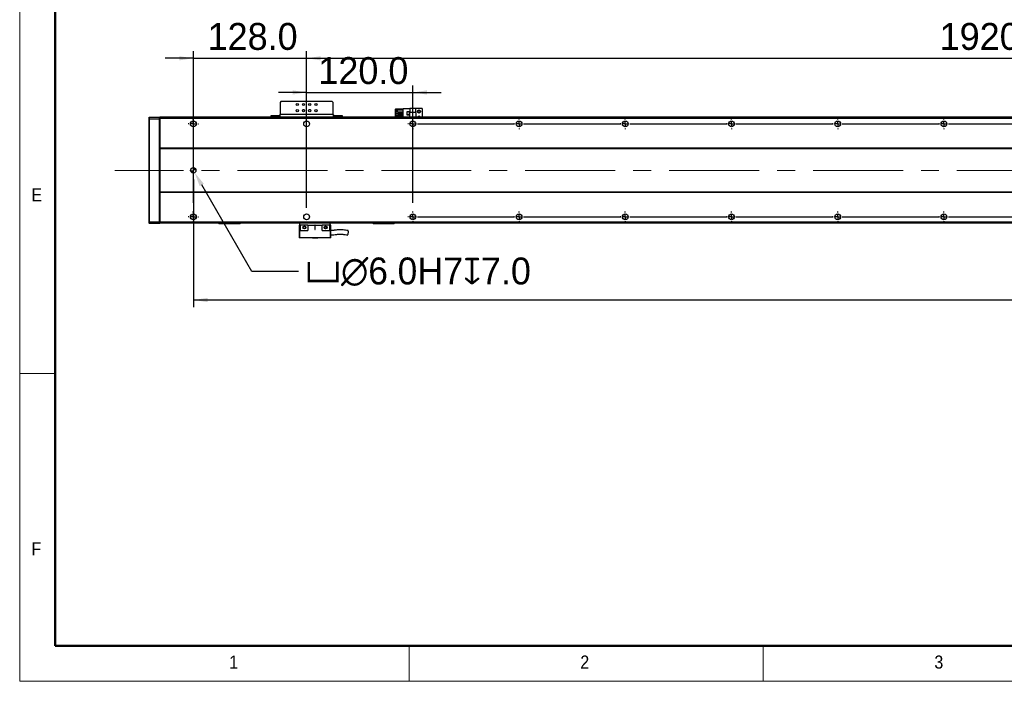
# Model space of a CAD drawing. Header units: millimetres. Extents: x 40 to 3320, y 40 to 2336.
# Tile 1 of 9: x 40 to 1152, y 40 to 788. Entities that reach past the tile are written whole.
import ezdxf

# ---------------------------------------------------------------- set-up
doc = ezdxf.new("R2010")
doc.units = ezdxf.units.MM
doc.header["$LTSCALE"] = 8
doc.header["$PDSIZE"] = -1
doc.linetypes.add('CENTERX2', pattern=[20.32, 12.7, -2.54, 2.54, -2.54])
doc.layers.add('DIMNS', color=7, linetype='Continuous')
doc.styles.add('SLDTEXTSTYLE1', font='Gothic.ttf', dxfattribs={"width": 0.913})
doc.styles.add('SLDTEXTSTYLE8', font='txt')
doc.dimstyles.new('SLDDIMSTYLE0', dxfattribs={"dimtxt": 30.4, "dimasz": 16, "dimexe": 0, "dimexo": 0.0625, "dimgap": 7.6, "dimtad": 2, "dimdec": 1, "dimrnd": 1e-09, "dimzin": 4, "dimdsep": 46, "dimtxsty": 'SLDTEXTSTYLE8', "dimsah": 1, "dimcen": 0.09, "dimadec": 0, "dimazin": 1, "dimtfac": 1, "dimtdec": 1, "dimtofl": 0, "dimtmove": 0, "dimatfit": 3, "dimfxl": 0, "dimfrac": 2, "dimtolj": 1, "dimtzin": 12, "dimarcsym": 0})
doc.dimstyles.new('SLDDIMSTYLE1', dxfattribs={"dimtxt": 30.4, "dimasz": 16, "dimexe": 0, "dimexo": 0.0625, "dimgap": 7.6, "dimtad": 2, "dimdec": 1, "dimrnd": 1e-09, "dimzin": 4, "dimdsep": 46, "dimtxsty": 'SLDTEXTSTYLE8', "dimsah": 1, "dimcen": 0.09, "dimadec": 0, "dimazin": 1, "dimtfac": 1, "dimtdec": 1, "dimtmove": 0, "dimatfit": 0, "dimfxl": 0, "dimfrac": 2, "dimtolj": 1, "dimtzin": 12, "dimarcsym": 0})
doc.dimstyles.new('SLDDIMSTYLE4', dxfattribs={"dimtxt": 30.4, "dimasz": 16, "dimexe": 0, "dimexo": 0.0625, "dimgap": 7.6, "dimtad": 0, "dimtih": 1, "dimtoh": 1, "dimdec": 1, "dimrnd": 1e-09, "dimzin": 4, "dimdsep": 46, "dimtxsty": 'SLDTEXTSTYLE8', "dimsah": 1, "dimcen": 0, "dimadec": 0, "dimazin": 1, "dimtfac": 1, "dimtdec": 1, "dimtofl": 0, "dimtmove": 0, "dimatfit": 3, "dimfxl": 0, "dimfrac": 2, "dimtolj": 1, "dimtzin": 12, "dimarcsym": 0})

# ---------------------------------------------------------------- blocks, each defined once
blk = doc.blocks.new('_D_13')
at = {"layer": 'DIMNS'}
for p, q in [((236.2, 607.3), (236.2, 463)), ((2412.2, 601.8), (2412.2, 463)), ((236.2, 471), (2412.2, 471))]:
    blk.add_line(p, q, dxfattribs=at)
for points in [[(236.2, 471), (252.2, 468.6), (252.2, 473.4)], [(2412.2, 471), (2396.2, 473.4), (2396.2, 468.6)]]:
    blk.add_solid(points, dxfattribs=at)
at = {"layer": 'DIMNS', "insert": (1274.2, 510.9), "char_height": 30.4, "attachment_point": 1, "style": 'SLDTEXTSTYLE8'}
blk.add_mtext('2176.0', dxfattribs=at)
blk = doc.blocks.new('_D_15')
at = {"layer": 'Defpoints', "color": 0}
for p in [(234.7, 620.1), (237.7, 614.9)]:
    blk.add_point(p, dxfattribs=at)
at = {"layer": 'DIMNS', "color": 0, "lineweight": -2}
for p, q in [((302.1, 503.3), (245.7, 601)), ((354.9, 503.3), (302.1, 503.3))]:
    blk.add_line(p, q, dxfattribs=at)
at = {"layer": 'DIMNS', "color": 0}
blk.add_solid([(248, 602.4), (243.3, 599.7), (237.7, 614.9)], dxfattribs=at)
at = {"layer": 'DIMNS', "color": 0, "insert": (362.5, 519), "char_height": 30.4, "attachment_point": 1, "style": 'SLDTEXTSTYLE8'}
blk.add_mtext('\\A1;{\\fGDT|b0|i0|c134|p2;v\\fMS PGothic|b0|i0|c128|p34;∅6.0}H7{\\fGDT|b0|i0|c134|p2;x}7.0', dxfattribs=at)
blk = doc.blocks.new('_D_18')
at = {"layer": 'DIMNS'}
for p, q in [((364.2, 680.2), (364.2, 752.2)), ((2284.2, 680.2), (2284.2, 752.2)), ((364.2, 744.2), (2284.2, 744.2))]:
    blk.add_line(p, q, dxfattribs=at)
for points in [[(364.2, 744.2), (380.2, 741.8), (380.2, 746.6)], [(2284.2, 744.2), (2268.2, 746.6), (2268.2, 741.8)]]:
    blk.add_solid(points, dxfattribs=at)
at = {"layer": 'DIMNS', "char_height": 30.4, "attachment_point": 1, "style": 'SLDTEXTSTYLE8'}
for s, insert in [('1920.0', (1079.3, 784.1)), ('=16×120.0(PITCH)', (1198.1, 784.1))]:
    blk.add_mtext(s, dxfattribs=dict(at, insert=insert))
blk = doc.blocks.new('_D_19')
at = {"layer": 'DIMNS'}
for p, q in [((236.2, 581), (236.2, 752.2)), ((364.2, 575.2), (364.2, 752.2)), ((236.2, 744.2), (204.2, 744.2)), ((236.2, 744.2), (364.2, 744.2)), ((364.2, 744.2), (396.2, 744.2))]:
    blk.add_line(p, q, dxfattribs=at)
for points in [[(236.2, 744.2), (220.2, 746.6), (220.2, 741.8)], [(364.2, 744.2), (380.2, 741.8), (380.2, 746.6)]]:
    blk.add_solid(points, dxfattribs=at)
at = {"layer": 'DIMNS', "insert": (252.3, 784.1), "char_height": 30.4, "attachment_point": 1, "style": 'SLDTEXTSTYLE8'}
blk.add_mtext('128.0', dxfattribs=at)
blk = doc.blocks.new('_D_21')
at = {"layer": 'DIMNS'}
for p, q in [((364.2, 575.2), (364.2, 713.6)), ((484.2, 581), (484.2, 713.6)), ((364.2, 705.6), (332.2, 705.6)), ((364.2, 705.6), (484.2, 705.6)), ((484.2, 705.6), (516.2, 705.6))]:
    blk.add_line(p, q, dxfattribs=at)
for points in [[(364.2, 705.6), (348.2, 708), (348.2, 703.2)], [(484.2, 705.6), (500.2, 703.2), (500.2, 708)]]:
    blk.add_solid(points, dxfattribs=at)
at = {"layer": 'DIMNS', "insert": (377.4, 745.5), "char_height": 30.4, "attachment_point": 1, "style": 'SLDTEXTSTYLE8'}
blk.add_mtext('120.0', dxfattribs=at)
blk = doc.blocks.new('SW_CENTERMARKSYMBOL_1')
at = {"layer": 'DIMNS', "color": 0}
for p, q in [((-5.08, 105), (-5.84, 105)), ((0, 105), (-2.54, 105)), ((0, 110.08), (0, 110.84)), ((0, 105), (0, 107.54)), ((0, 105), (0, 102.46)), ((0, 105), (2.54, 105)), ((5.08, 105), (5.84, 105)), ((362.92, 105), (362.16, 105)), ((368, 105), (365.46, 105)), ((368, 110.08), (368, 110.84)), ((368, 105), (368, 107.54)), ((368, 105), (368, 102.46)), ((368, 105), (370.54, 105)), ((373.08, 105), (373.84, 105)), ((0, 99.92), (0, 99.16)), ((368, 99.92), (368, 99.16)), ((-5.08, 0), (-5.84, 0)), ((0, 0), (-2.54, 0)), ((0, 5.08), (0, 5.84)), ((0, 0), (0, 2.54)), ((0, 0), (0, -2.54)), ((0, 0), (2.54, 0)), ((5.08, 0), (5.84, 0)), ((0, -5.08), (0, -5.84))]:
    blk.add_line(p, q, dxfattribs=at)
blk = doc.blocks.new('SW_CENTERMARKSYMBOL_2')
at = {"layer": 'DIMNS', "color": 0}
for p, q in [((-125.08, 0), (-125.84, 0)), ((-120, 0), (-122.54, 0)), ((-120, 0), (-122.54, 0)), ((-120, 5.08), (-120, 5.84)), ((-120, 0), (-120, 2.54)), ((-120, 0), (-120, 2.54)), ((-120, 0), (-120, -2.54)), ((-120, 0), (-117.46, 0)), ((-120, 0), (-120, -2.54)), ((-120, 0), (-117.46, 0)), ((-114.92, 0), (-114.16, 0)), ((-114.92, 0), (-5.08, 0)), ((-5.08, 0), (-5.84, 0)), ((0, 0), (-2.54, 0)), ((0, 0), (-2.54, 0)), ((0, 0), (-2.54, 0)), ((0, 5.08), (0, 5.84)), ((0, 0), (0, 2.54)), ((0, 0), (0, 2.54)), ((0, 0), (0, 2.54)), ((0, 0), (0, -2.54)), ((0, 0), (2.54, 0)), ((0, 0), (0, -2.54)), ((0, 0), (2.54, 0)), ((0, 0), (0, -2.54)), ((0, 0), (2.54, 0)), ((5.08, 0), (5.84, 0)), ((5.08, 0), (114.92, 0)), ((114.92, 0), (114.16, 0)), ((120, 0), (117.46, 0)), ((120, 0), (117.46, 0)), ((120, 0), (117.46, 0)), ((120, 0), (117.46, 0)), ((120, 5.08), (120, 5.84)), ((120, 0), (120, 2.54)), ((120, 0), (120, 2.54)), ((120, 0), (120, 2.54)), ((120, 0), (120, 2.54)), ((120, 0), (120, -2.54)), ((120, 0), (122.54, 0)), ((120, 0), (120, -2.54)), ((120, 0), (122.54, 0)), ((120, 0), (120, -2.54)), ((120, 0), (122.54, 0)), ((120, 0), (120, -2.54)), ((120, 0), (122.54, 0)), ((125.08, 0), (125.84, 0)), ((125.08, 0), (234.92, 0)), ((234.92, 0), (234.16, 0)), ((240, 0), (237.46, 0)), ((240, 0), (237.46, 0)), ((240, 0), (237.46, 0)), ((240, 0), (237.46, 0)), ((240, 0), (237.46, 0)), ((240, 5.08), (240, 5.84)), ((240, 0), (240, 2.54)), ((240, 0), (240, 2.54)), ((240, 0), (240, 2.54)), ((240, 0), (240, 2.54)), ((240, 0), (240, 2.54)), ((240, 0), (240, -2.54)), ((240, 0), (242.54, 0)), ((240, 0), (240, -2.54)), ((240, 0), (242.54, 0)), ((240, 0), (240, -2.54)), ((240, 0), (242.54, 0)), ((240, 0), (240, -2.54)), ((240, 0), (242.54, 0)), ((240, 0), (240, -2.54)), ((240, 0), (242.54, 0)), ((245.08, 0), (245.84, 0)), ((245.08, 0), (354.92, 0)), ((354.92, 0), (354.16, 0)), ((360, 0), (357.46, 0)), ((360, 0), (357.46, 0)), ((360, 0), (357.46, 0)), ((360, 0), (357.46, 0)), ((360, 0), (357.46, 0)), ((360, 0), (357.46, 0)), ((360, 5.08), (360, 5.84)), ((360, 0), (360, 2.54)), ((360, 0), (360, 2.54)), ((360, 0), (360, 2.54)), ((360, 0), (360, 2.54)), ((360, 0), (360, 2.54)), ((360, 0), (360, 2.54)), ((360, 0), (360, -2.54)), ((360, 0), (362.54, 0)), ((360, 0), (360, -2.54)), ((360, 0), (362.54, 0)), ((360, 0), (360, -2.54)), ((360, 0), (362.54, 0)), ((360, 0), (360, -2.54)), ((360, 0), (362.54, 0)), ((360, 0), (360, -2.54)), ((360, 0), (362.54, 0)), ((360, 0), (360, -2.54)), ((360, 0), (362.54, 0)), ((365.08, 0), (365.84, 0)), ((365.08, 0), (474.92, 0)), ((474.92, 0), (474.16, 0)), ((480, 0), (477.46, 0)), ((480, 0), (477.46, 0)), ((480, 0), (477.46, 0)), ((480, 0), (477.46, 0)), ((480, 0), (477.46, 0)), ((480, 0), (477.46, 0)), ((480, 0), (477.46, 0)), ((480, 5.08), (480, 5.84)), ((480, 0), (480, 2.54)), ((480, 0), (480, 2.54)), ((480, 0), (480, 2.54)), ((480, 0), (480, 2.54)), ((480, 0), (480, 2.54)), ((480, 0), (480, 2.54)), ((480, 0), (480, 2.54)), ((480, 0), (480, -2.54)), ((480, 0), (482.54, 0)), ((480, 0), (480, -2.54)), ((480, 0), (482.54, 0)), ((480, 0), (480, -2.54)), ((480, 0), (482.54, 0)), ((480, 0), (480, -2.54)), ((480, 0), (482.54, 0)), ((480, 0), (480, -2.54)), ((480, 0), (482.54, 0)), ((480, 0), (480, -2.54)), ((480, 0), (482.54, 0)), ((480, 0), (480, -2.54)), ((480, 0), (482.54, 0)), ((485.08, 0), (485.84, 0)), ((485.08, 0), (594.92, 0)), ((-120, -5.08), (-120, -5.84)), ((0, -5.08), (0, -5.84)), ((120, -5.08), (120, -5.84)), ((240, -5.08), (240, -5.84)), ((360, -5.08), (360, -5.84)), ((480, -5.08), (480, -5.84))]:
    blk.add_line(p, q, dxfattribs=at)
blk = doc.blocks.new('SW_CENTERMARKSYMBOL_3')
at = {"layer": 'DIMNS', "color": 0}
for p, q in [((-245.08, 0), (-245.84, 0)), ((-240, 0), (-242.54, 0)), ((-240, 0), (-242.54, 0)), ((-240, 5.08), (-240, 5.84)), ((-240, 0), (-240, 2.54)), ((-240, 0), (-240, 2.54)), ((-240, 0), (-240, -2.54)), ((-240, 0), (-237.46, 0)), ((-240, 0), (-240, -2.54)), ((-240, 0), (-237.46, 0)), ((-234.92, 0), (-234.16, 0)), ((-234.92, 0), (-125.08, 0)), ((-125.08, 0), (-125.84, 0)), ((-120, 0), (-122.54, 0)), ((-120, 0), (-122.54, 0)), ((-120, 0), (-122.54, 0)), ((-120, 5.08), (-120, 5.84)), ((-120, 0), (-120, 2.54)), ((-120, 0), (-120, 2.54)), ((-120, 0), (-120, 2.54)), ((-120, 0), (-120, -2.54)), ((-120, 0), (-117.46, 0)), ((-120, 0), (-120, -2.54)), ((-120, 0), (-117.46, 0)), ((-120, 0), (-120, -2.54)), ((-120, 0), (-117.46, 0)), ((-114.92, 0), (-114.16, 0)), ((-114.92, 0), (-5.08, 0)), ((-5.08, 0), (-5.84, 0)), ((0, 0), (-2.54, 0)), ((0, 0), (-2.54, 0)), ((0, 0), (-2.54, 0)), ((0, 0), (-2.54, 0)), ((0, 5.08), (0, 5.84)), ((0, 0), (0, 2.54)), ((0, 0), (0, 2.54)), ((0, 0), (0, 2.54)), ((0, 0), (0, 2.54)), ((0, 0), (0, -2.54)), ((0, 0), (2.54, 0)), ((0, 0), (0, -2.54)), ((0, 0), (2.54, 0)), ((0, 0), (0, -2.54)), ((0, 0), (2.54, 0)), ((0, 0), (0, -2.54)), ((0, 0), (2.54, 0)), ((5.08, 0), (5.84, 0)), ((5.08, 0), (114.92, 0)), ((114.92, 0), (114.16, 0)), ((120, 0), (117.46, 0)), ((120, 0), (117.46, 0)), ((120, 0), (117.46, 0)), ((120, 0), (117.46, 0)), ((120, 0), (117.46, 0)), ((120, 5.08), (120, 5.84)), ((120, 0), (120, 2.54)), ((120, 0), (120, 2.54)), ((120, 0), (120, 2.54)), ((120, 0), (120, 2.54)), ((120, 0), (120, 2.54)), ((120, 0), (120, -2.54)), ((120, 0), (122.54, 0)), ((120, 0), (120, -2.54)), ((120, 0), (122.54, 0)), ((120, 0), (120, -2.54)), ((120, 0), (122.54, 0)), ((120, 0), (120, -2.54)), ((120, 0), (122.54, 0)), ((120, 0), (120, -2.54)), ((120, 0), (122.54, 0)), ((125.08, 0), (125.84, 0)), ((125.08, 0), (234.92, 0)), ((234.92, 0), (234.16, 0)), ((240, 0), (237.46, 0)), ((240, 0), (237.46, 0)), ((240, 0), (237.46, 0)), ((240, 0), (237.46, 0)), ((240, 0), (237.46, 0)), ((240, 0), (237.46, 0)), ((240, 5.08), (240, 5.84)), ((240, 0), (240, 2.54)), ((240, 0), (240, 2.54)), ((240, 0), (240, 2.54)), ((240, 0), (240, 2.54)), ((240, 0), (240, 2.54)), ((240, 0), (240, 2.54)), ((240, 0), (240, -2.54)), ((240, 0), (242.54, 0)), ((240, 0), (240, -2.54)), ((240, 0), (242.54, 0)), ((240, 0), (240, -2.54)), ((240, 0), (242.54, 0)), ((240, 0), (240, -2.54)), ((240, 0), (242.54, 0)), ((240, 0), (240, -2.54)), ((240, 0), (242.54, 0)), ((240, 0), (240, -2.54)), ((240, 0), (242.54, 0)), ((245.08, 0), (245.84, 0)), ((245.08, 0), (354.92, 0)), ((354.92, 0), (354.16, 0)), ((360, 0), (357.46, 0)), ((360, 0), (357.46, 0)), ((360, 0), (357.46, 0)), ((360, 0), (357.46, 0)), ((360, 0), (357.46, 0)), ((360, 0), (357.46, 0)), ((360, 0), (357.46, 0)), ((360, 5.08), (360, 5.84)), ((360, 0), (360, 2.54)), ((360, 0), (360, 2.54)), ((360, 0), (360, 2.54)), ((360, 0), (360, 2.54)), ((360, 0), (360, 2.54)), ((360, 0), (360, 2.54)), ((360, 0), (360, 2.54)), ((360, 0), (360, -2.54)), ((360, 0), (362.54, 0)), ((360, 0), (360, -2.54)), ((360, 0), (362.54, 0)), ((360, 0), (360, -2.54)), ((360, 0), (362.54, 0)), ((360, 0), (360, -2.54)), ((360, 0), (362.54, 0)), ((360, 0), (360, -2.54)), ((360, 0), (362.54, 0)), ((360, 0), (360, -2.54)), ((360, 0), (362.54, 0)), ((360, 0), (360, -2.54)), ((360, 0), (362.54, 0)), ((365.08, 0), (365.84, 0)), ((365.08, 0), (474.92, 0)), ((-240, -5.08), (-240, -5.84)), ((-120, -5.08), (-120, -5.84)), ((0, -5.08), (0, -5.84)), ((120, -5.08), (120, -5.84)), ((240, -5.08), (240, -5.84)), ((360, -5.08), (360, -5.84))]:
    blk.add_line(p, q, dxfattribs=at)
blk = doc.blocks.new('SW_DOWELSYMBOL_0')
at = {"linetype": 'Continuous', "lineweight": 18}
h = blk.add_hatch(color=0, dxfattribs=at)
edge = h.paths.add_edge_path(flags=0)
edge.add_arc((0, 0), 3, 180, 270)
edge.add_line((0, -3), (0, 0))
edge.add_line((0, 0), (-3, 0))
h = blk.add_hatch(color=0, dxfattribs=at)
edge = h.paths.add_edge_path(flags=0)
edge.add_arc((0, 0), 3, 0, 90)
edge.add_line((0, 3), (0, 0))
edge.add_line((0, 0), (3, 0))
at = {"layer": 'DIMNS', "color": 0}
blk.add_circle((0, 0), 3, dxfattribs=at)

msp = doc.modelspace()

# ---------------------------------------------------------------- linework, layer by layer
at = {"color": 7, "linetype": 'Continuous', "lineweight": 18}
for p, q in [((40, 2336), (40, 40)), ((80, 2296), (80, 80)), ((80, 388), (40, 388)), ((80, 80), (3280, 80)), ((480, 40), (480, 80)), ((880, 80), (880, 40)), ((984, 80), (3280, 80)), ((40, 40), (3320, 40))]:
    msp.add_line(p, q, dxfattribs=at)
at = {"color": 7, "linetype": 'Continuous', "lineweight": 50}
for p, q in [((80, 2296), (80, 80)), ((80, 80), (3280, 80))]:
    msp.add_line(p, q, dxfattribs=at)
at = {"color": 7, "linetype": 'Continuous', "lineweight": 25}
for p, q in [((335.15, 695.3), (334.15, 694.3)), ((334.15, 694.3), (334.15, 680.5)), ((393.15, 695.3), (335.15, 695.3)), ((394.15, 694.3), (393.15, 695.3)), ((394.15, 680.5), (394.15, 694.3)), ((324.15, 677.5), (324.15, 679.5)), ((324.15, 679.5), (325.15, 679.5)), ((325.15, 679.5), (325.15, 677.5)), ((325.15, 679.5), (333.15, 679.5)), ((333.15, 679.5), (333.15, 677.5)), ((334.15, 679.5), (333.15, 679.5)), ((334.15, 677.5), (334.15, 680.5)), ((394.15, 680.5), (334.15, 680.5)), ((394.15, 680.5), (394.15, 677.5)), ((395.15, 679.5), (394.15, 679.5)), ((395.15, 679.5), (395.15, 677.5)), ((395.15, 679.5), (403.15, 679.5)), ((403.15, 677.5), (403.15, 679.5)), ((403.15, 679.5), (404.15, 679.5)), ((404.15, 679.5), (404.15, 677.5)), ((464.95, 687), (464.65, 686.7)), ((464.95, 686.7), (464.65, 686.7)), ((464.65, 677.5), (464.65, 686.7)), ((464.95, 687), (465.08, 687)), ((465.08, 687), (464.95, 686.7)), ((469.35, 686.7), (464.95, 686.7)), ((464.95, 686.7), (464.95, 677.5)), ((465.08, 687), (469.35, 687)), ((466.95, 683.56), (466.95, 686.06)), ((466.95, 686.06), (473.15, 686.06)), ((466.95, 683.56), (473.15, 683.56)), ((466.95, 681.02), (466.95, 682.52)), ((466.95, 682.52), (473.15, 682.52)), ((466.95, 681.02), (473.15, 681.02)), ((466.95, 679.98), (473.15, 679.98)), ((466.95, 678.48), (466.95, 679.98)), ((469.35, 687), (473.15, 687)), ((469.35, 686.06), (469.35, 687)), ((469.35, 682.52), (469.35, 683.56)), ((469.35, 679.98), (469.35, 681.02)), ((473.15, 677.5), (473.15, 687.3)), ((473.15, 687.3), (480.7, 687.3)), ((480.45, 683.6), (477.25, 683.6)), ((477.25, 683.6), (477.25, 680.4)), ((477.25, 680.4), (480.45, 680.4)), ((480.35, 683.5), (477.35, 683.5)), ((477.35, 683.5), (477.35, 680.5)), ((477.35, 680.5), (480.35, 680.5)), ((480.35, 680.5), (480.35, 683.5)), ((480.45, 680.4), (480.45, 683.6)), ((487.65, 687.3), (480.7, 687.3)), ((480.7, 687.3), (480.7, 683)), ((487.65, 683), (480.7, 683)), ((480.7, 678), (480.7, 683)), ((487.65, 683), (487.65, 687.3)), ((494.65, 687.3), (487.65, 687.3)), ((487.65, 683), (487.65, 678)), ((494.65, 687.3), (494.65, 677.5)), ((186.15, 677.2), (186.45, 677.5)), ((186.15, 675.38), (186.15, 677.2)), ((186.15, 675.38), (186.45, 675.5)), ((186.15, 559.63), (186.15, 675.38)), ((186.45, 677.5), (186.45, 675.5)), ((186.45, 677.5), (197.85, 677.5)), ((186.45, 675.5), (186.45, 559.5)), ((197.85, 675.5), (186.45, 675.5)), ((197.85, 675.5), (197.85, 677.5)), ((198.15, 677.2), (197.85, 677.5)), ((197.85, 559.5), (197.85, 675.5)), ((198.15, 675.38), (197.85, 675.5)), ((2450.15, 677.5), (198.15, 677.5)), ((198.15, 677.5), (198.15, 677.2)), ((198.15, 677.2), (198.15, 677)), ((2450.15, 677), (198.15, 677)), ((198.15, 677), (198.15, 676)), ((2450.15, 676), (198.15, 676)), ((198.15, 676), (198.15, 642.5)), ((466.95, 678.48), (473.15, 678.48)), ((469.35, 677.5), (469.35, 678.48)), ((480.7, 678), (487.65, 678)), ((480.7, 678), (480.7, 677.5)), ((487.65, 677.5), (487.65, 678)), ((2450.15, 642.5), (198.15, 642.5)), ((198.15, 642.5), (198.15, 642)), ((2450.15, 642), (198.15, 642)), ((198.15, 642), (198.15, 593)), ((2450.15, 593), (198.15, 593)), ((198.15, 593), (198.15, 592.5)), ((2450.15, 592.5), (198.15, 592.5)), ((198.15, 592.5), (198.15, 559)), ((186.15, 557.8), (186.15, 559.63)), ((186.15, 559.63), (186.45, 559.5)), ((186.15, 557.8), (186.45, 557.5)), ((186.45, 559.5), (186.45, 557.5)), ((186.45, 559.5), (197.85, 559.5)), ((197.85, 557.5), (186.45, 557.5)), ((198.15, 559.63), (197.85, 559.5)), ((197.85, 557.5), (197.85, 559.5)), ((198.15, 557.8), (197.85, 557.5)), ((2450.15, 559), (198.15, 559)), ((198.15, 559), (198.15, 558)), ((198.15, 558), (198.15, 557.8)), ((2450.15, 558), (198.15, 558)), ((265.15, 557.3), (265.15, 558)), ((265.15, 557.3), (265.45, 557)), ((265.15, 557.3), (266.15, 557.3)), ((266.28, 557), (265.45, 557)), ((266.15, 558), (266.15, 557.3)), ((266.28, 557), (266.15, 557.3)), ((266.15, 557.3), (288.15, 557.3)), ((288.03, 557), (266.28, 557)), ((288.03, 557), (288.15, 557.3)), ((288.85, 557), (288.03, 557)), ((288.15, 557.3), (288.15, 558)), ((288.15, 557.3), (289.15, 557.3)), ((288.85, 557), (289.15, 557.3)), ((289.15, 558), (289.15, 557.3)), ((304.15, 558), (304.15, 557.9)), ((2344.15, 557.9), (304.15, 557.9)), ((304.15, 557.7), (304.15, 557.9)), ((2344.15, 557.7), (304.15, 557.7)), ((356.65, 555.6), (356.65, 557.7)), ((390.65, 555.6), (390.65, 557.7)), ((439.15, 557.3), (439.15, 557.7)), ((439.15, 557.3), (439.45, 557)), ((439.15, 557.3), (440.15, 557.3)), ((440.28, 557), (439.45, 557)), ((440.15, 557.7), (440.15, 557.3)), ((440.28, 557), (440.15, 557.3)), ((440.15, 557.3), (462.15, 557.3)), ((462.03, 557), (440.28, 557)), ((462.03, 557), (462.15, 557.3)), ((462.85, 557), (462.03, 557)), ((462.15, 557.3), (462.15, 557.7)), ((462.15, 557.3), (463.15, 557.3)), ((462.85, 557), (463.15, 557.3)), ((463.15, 557.7), (463.15, 557.3)), ((355.65, 555.6), (355.65, 541.2)), ((356.85, 555.6), (355.65, 555.6)), ((356.85, 549.6), (356.65, 549.6)), ((356.65, 541.2), (356.65, 549.6)), ((356.85, 555.6), (356.85, 549.6)), ((365.65, 555.6), (356.85, 555.6)), ((356.85, 549.6), (365.65, 549.6)), ((365.65, 555.6), (365.65, 549.6)), ((365.65, 555.6), (373.4, 555.6)), ((373.9, 555.6), (373.4, 555.6)), ((373.4, 555.6), (373.4, 550.85)), ((373.9, 555.6), (381.65, 555.6)), ((373.9, 550.85), (373.9, 555.6)), ((381.65, 549.6), (381.65, 555.6)), ((390.45, 555.6), (381.65, 555.6)), ((381.65, 549.6), (390.45, 549.6)), ((385.03, 554.06), (385.2, 554.15)), ((386.66, 553.65), (386.8, 553.25)), ((390.45, 549.6), (390.45, 555.6)), ((391.65, 555.6), (390.45, 555.6)), ((390.65, 549.6), (390.45, 549.6)), ((390.65, 549.6), (390.65, 541.2)), ((391.65, 541.2), (391.65, 555.6)), ((356.65, 541.2), (355.65, 541.2)), ((390.65, 541.2), (356.65, 541.2)), ((370.65, 541.2), (370.65, 541)), ((371.34, 541), (370.65, 541)), ((376.65, 541), (371.34, 541)), ((376.65, 541), (376.65, 541.2)), ((391.65, 541.2), (390.65, 541.2))]:
    msp.add_line(p, q, dxfattribs=at)
at = {"color": 8, "linetype": 'Continuous', "lineweight": 25}
for p, q in [((361.4, 686), (359.9, 686)), ((368.4, 686), (366.9, 686))]:
    msp.add_line(p, q, dxfattribs=at)
at = {"color": 7, "linetype": 'Continuous', "lineweight": 25}
for centre, radius in [((353.65, 692), 1.25), ((360.65, 692), 1.25), ((367.65, 692), 1.25), ((374.65, 692), 1.25), ((353.65, 685), 1.25), ((360.65, 685), 1.25), ((367.65, 685), 1.25), ((374.65, 685), 1.25), ((491.15, 684), 1.75), ((491.15, 684), 1.25), ((236.15, 670), 3.3), ((364.15, 670), 3.3), ((484.15, 670), 3.3), ((604.15, 670), 3.3), ((724.15, 670), 3.3), ((844.15, 670), 3.3), ((964.15, 670), 3.3), ((1084.15, 670), 3.3), ((236.15, 617.5), 3), ((236.15, 565), 3.3), ((364.15, 565), 3.3), ((484.15, 565), 3.3), ((604.15, 565), 3.3), ((724.15, 565), 3.3), ((844.15, 565), 3.3), ((964.15, 565), 3.3), ((1084.15, 565), 3.3), ((361.65, 553.1), 1.6), ((385.65, 553.1), 1.6)]:
    msp.add_circle(centre, radius, dxfattribs=at)
for centre, radius, start, end in [((491.15, 677), 1.75, 16.60155, 163.39845), ((491.15, 677), 1.25, 23.57818, 156.42182), ((373.65, 550.85), 0.25, 180, 0)]:
    msp.add_arc(centre, radius, start, end, dxfattribs=at)
for points, knots in [([(362.8, 553.25), (362.81, 553.12), (362.85, 552.86), (362.75, 552.47), (362.52, 552.13), (362.19, 551.86), (361.77, 551.71), (361.31, 551.7), (360.88, 551.83), (360.65, 552.02), (360.54, 552.1)], [0, 0, 0, 0, 0.1147387, 0.2305935, 0.350932, 0.4758309, 0.6054574, 0.7394049, 0.8775489, 1, 1, 1, 1]), ([(361.64, 554.4), (361.78, 554.38), (362.06, 554.32), (362.41, 554.07), (362.59, 553.82), (362.66, 553.67), (362.66, 553.65)], [0, 0, 0, 0, 0.322314, 0.6432049, 0.9518431, 1, 1, 1, 1]), ([(385.65, 554.25), (385.54, 554.24), (385.31, 554.22), (384.99, 554.06), (384.73, 553.82), (384.56, 553.52), (384.49, 553.17), (384.52, 552.82), (384.66, 552.5), (384.88, 552.23), (385.18, 552.04), (385.52, 551.94), (385.87, 551.96), (386.2, 552.07), (386.49, 552.28), (386.69, 552.57), (386.81, 552.9), (386.8, 553.13), (386.8, 553.25)], [0, 0, 0, 0, 0.0624978, 0.1249979, 0.1874974, 0.2499953, 0.3124955, 0.3749952, 0.4374962, 0.499995, 0.5624967, 0.624993, 0.687494, 0.7499986, 0.8124962, 0.8749971, 0.9374984, 1, 1, 1, 1]), ([(386.8, 553.25), (386.81, 553.12), (386.85, 552.86), (386.75, 552.47), (386.52, 552.13), (386.19, 551.86), (385.77, 551.71), (385.31, 551.7), (384.88, 551.83), (384.65, 552.02), (384.54, 552.1)], [0, 0, 0, 0, 0.11473837, 0.23059298, 0.35092638, 0.47582492, 0.60545114, 0.73939824, 0.87754195, 1, 1, 1, 1]), ([(385.03, 554.06), (385.1, 554.11), (385.16, 554.16), (385.25, 554.18), (385.25, 554.18)], [0, 0, 0, 0, 0.9629327, 1, 1, 1, 1]), ([(385.64, 554.4), (385.78, 554.38), (386.06, 554.32), (386.41, 554.07), (386.59, 553.82), (386.66, 553.67), (386.66, 553.65)], [0, 0, 0, 0, 0.3223122, 0.6432198, 0.9518434, 1, 1, 1, 1]), ([(410.97, 549.4), (410, 549.55), (408.19, 549.84), (405.72, 550.22), (403.66, 550.39), (401.8, 550.43), (399.77, 550.35), (397.94, 550.14), (396.43, 549.93), (395.42, 549.77), (394.38, 549.62), (393.32, 549.5), (392.4, 549.43), (391.85, 549.46), (391.65, 549.47)], [0, 0, 0, 0, 0.155774, 0.2907859, 0.3967682, 0.4749902, 0.5735898, 0.7047464, 0.7546895, 0.8070875, 0.8612087, 0.9159541, 0.9704054, 1, 1, 1, 1]), ([(391.65, 544.49), (391.89, 544.48), (392.61, 544.45), (393.75, 544.54), (395.43, 544.73), (397.13, 545), (398.81, 545.23), (400.26, 545.38), (401.95, 545.46), (403.86, 545.4), (405.89, 545.18), (408, 544.82), (409.55, 544.58), (410.4, 544.45)], [0, 0, 0, 0, 0.0368682, 0.1125397, 0.1785183, 0.3028051, 0.3842704, 0.4445292, 0.5302865, 0.6473384, 0.744746, 0.8603545, 1, 1, 1, 1]), ([(410.4, 544.5), (410.44, 544.48), (410.53, 544.44), (410.73, 544.71), (410.94, 545.21), (411.13, 545.9), (411.27, 546.71), (411.35, 547.55), (411.35, 548.33), (411.28, 548.95), (411.15, 549.33), (411.02, 549.37), (410.97, 549.38)], [0, 0, 0, 0, 0.0574058, 0.1630269, 0.2664663, 0.3699775, 0.4747883, 0.5815852, 0.6902322, 0.7997764, 0.908818, 1, 1, 1, 1])]:
    msp.add_open_spline(points, degree=3, knots=knots, dxfattribs=at)
at = {"layer": 'DIMNS', "linetype": 'CENTERX2', "lineweight": 18}
msp.add_line((2500.95, 617.5), (147.35, 617.5), dxfattribs=at)

# ---------------------------------------------------------------- block references
at = {"layer": 'DIMNS'}
for name, p in [('SW_CENTERMARKSYMBOL_1', (236.15, 565)), ('SW_CENTERMARKSYMBOL_3', (724.15, 670)), ('SW_DOWELSYMBOL_0', (236.15, 617.5)), ('SW_CENTERMARKSYMBOL_2', (604.15, 565))]:
    msp.add_blockref(name, p, dxfattribs=at)

# ---------------------------------------------------------------- texts
at = {"color": 7, "linetype": 'Continuous', "lineweight": 0, "char_height": 14.82, "attachment_point": 1, "style": 'SLDTEXTSTYLE1'}
for s, insert in [('E', (53.33, 597.17)), ('F', (53.33, 197.17)), ('1', (276.67, 69.17)), ('2', (673.33, 69.17)), ('3', (1073.33, 69.17))]:
    msp.add_mtext(s, dxfattribs=dict(at, insert=insert))

# ---------------------------------------------------------------- dimensions: what is measured, and where the dimension line sits
at = {"layer": 'DIMNS'}
for base, p1, p2, dimstyle, picture, middle in [((364.15, 744.25), (236.15, 570.84), (364.15, 565), 'SLDDIMSTYLE1', '_D_19', (300.68, 744.25)), ((484.15, 705.63), (364.15, 565), (484.15, 570.84), 'SLDDIMSTYLE1', '_D_21', (425.86, 705.63)), ((2412.15, 471), (236.15, 617.5), (2412.15, 611.96), 'SLDDIMSTYLE0', '_D_13', (1333.6, 471))]:
    dim = msp.add_linear_dim(base=base, p1=p1, p2=p2, dimstyle=dimstyle, dxfattribs=at)
    dim.commit()
    dim.dimension.update_dxf_attribs({"geometry": picture, "text_midpoint": middle, "dimtype": 160})
dim = msp.add_linear_dim(base=(2284.15, 744.25), p1=(364.15, 670), p2=(2284.15, 670), text='<>=16×120.0(PITCH)', dimstyle='SLDDIMSTYLE0', dxfattribs=at)
dim.commit()
dim.dimension.update_dxf_attribs({"geometry": '_D_18', "text_midpoint": (1304.06, 744.25), "dimtype": 160})
dim = msp.add_diameter_dim_2p(p1=(234.65, 620.1), p2=(237.65, 614.91), text='{\\fGDT|b0|i0|c134|p2;v\\fMS PGothic|b0|i0|c128|p34;<>}H7{\\fGDT|b0|i0|c134|p2;x}7.0', dimstyle='SLDDIMSTYLE4', dxfattribs=at)
dim.commit()
dim.dimension.update_dxf_attribs({"geometry": '_D_15', "text_midpoint": (505.81, 503.26), "dimtype": 163})

doc.saveas('drawing.dxf')
